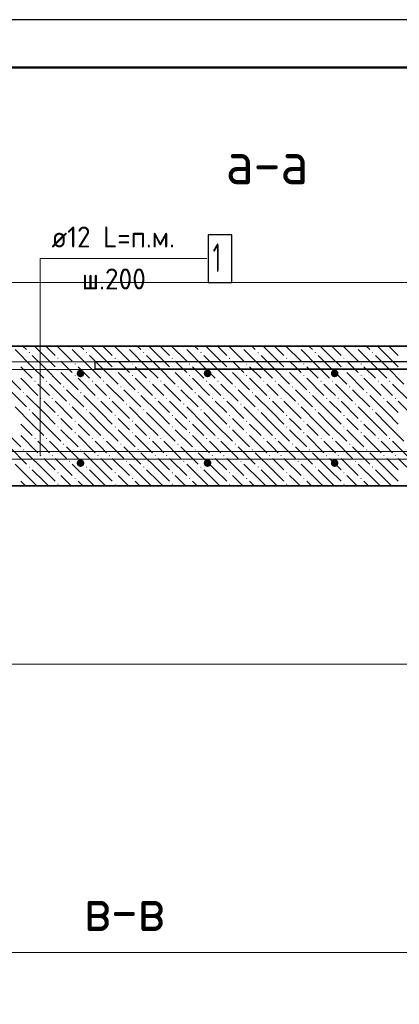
# Model space of a CAD drawing. Header units: millimetres. Extents: x 0 to 42000, y 0 to 29700.
# Tile 11 of 33: x 9489 to 13472, y 19379 to 29700. Entities that reach past the tile are written whole.
import ezdxf

# ---------------------------------------------------------------- set-up
doc = ezdxf.new("R2010")
doc.units = ezdxf.units.MM
for name, color, linetype, lineweight in [('Standard', 7, 'Continuous', 25), ('ЖБ Перекрытие верхний уровень', 7, 'Continuous', 18), ('Обрамление П-обр. равн.неравн.', 7, 'Continuous', 25), ('Фоновоя арматура Х1', 7, 'Continuous', 25)]:
    doc.layers.add(name, color=color, linetype=linetype, lineweight=lineweight)
doc.styles.add('ISOCPEUR', font='txt')

msp = doc.modelspace()

# ---------------------------------------------------------------- hatches: boundary and pattern name
at = {"layer": 'ЖБ Перекрытие верхний уровень', "linetype": 'Continuous', "lineweight": 18, "transparency": 33554687}
for points in [[(9584, 26211), (9591, 26217), (9597, 26211), (9591, 26204)], [(10004, 26271), (10011, 26277), (10017, 26271), (10011, 26264)], [(10184, 26211), (10191, 26217), (10197, 26211), (10191, 26204)], [(10604, 26271), (10611, 26277), (10617, 26271), (10611, 26264)], [(10784, 26211), (10791, 26217), (10797, 26211), (10791, 26204)], [(11204, 26271), (11211, 26277), (11217, 26271), (11211, 26264)], [(11384, 26211), (11391, 26217), (11397, 26211), (11391, 26204)], [(11804, 26271), (11811, 26277), (11817, 26271), (11811, 26264)], [(11984, 26211), (11991, 26217), (11997, 26211), (11991, 26204)], [(12404, 26271), (12411, 26277), (12417, 26271), (12411, 26264)], [(12584, 26211), (12591, 26217), (12597, 26211), (12591, 26204)], [(13004, 26271), (13011, 26277), (13017, 26271), (13011, 26264)], [(13184, 26211), (13191, 26217), (13197, 26211), (13191, 26204)], [(9884, 26151), (9891, 26157), (9897, 26151), (9891, 26144)], [(10484, 26151), (10491, 26157), (10497, 26151), (10491, 26144)], [(11084, 26151), (11091, 26157), (11097, 26151), (11091, 26144)], [(11684, 26151), (11691, 26157), (11697, 26151), (11691, 26144)], [(12284, 26151), (12291, 26157), (12297, 26151), (12291, 26144)], [(12884, 26151), (12891, 26157), (12897, 26151), (12891, 26144)], [(9884, 26031), (9891, 26037), (9897, 26031), (9891, 26024)], [(10064, 26091), (10071, 26097), (10077, 26091), (10071, 26084)], [(10484, 26031), (10491, 26037), (10497, 26031), (10491, 26024)], [(10664, 26091), (10671, 26097), (10677, 26091), (10671, 26084)], [(11084, 26031), (11091, 26037), (11097, 26031), (11091, 26024)], [(11264, 26091), (11271, 26097), (11277, 26091), (11271, 26084)], [(11684, 26031), (11691, 26037), (11697, 26031), (11691, 26024)], [(11864, 26091), (11871, 26097), (11877, 26091), (11871, 26084)], [(12284, 26031), (12291, 26037), (12297, 26031), (12291, 26024)], [(12464, 26091), (12471, 26097), (12477, 26091), (12471, 26084)], [(12884, 26031), (12891, 26037), (12897, 26031), (12891, 26024)], [(13064, 26091), (13071, 26097), (13077, 26091), (13071, 26084)], [(9644, 25911), (9651, 25917), (9657, 25911), (9651, 25904)], [(9764, 25911), (9771, 25917), (9777, 25911), (9771, 25904)], [(10064, 25971), (10071, 25977), (10077, 25971), (10071, 25964)], [(10244, 25911), (10251, 25917), (10257, 25911), (10251, 25904)], [(10364, 25911), (10371, 25917), (10377, 25911), (10371, 25904)], [(10664, 25971), (10671, 25977), (10677, 25971), (10671, 25964)], [(10844, 25911), (10851, 25917), (10857, 25911), (10851, 25904)], [(10964, 25911), (10971, 25917), (10977, 25911), (10971, 25904)], [(11264, 25971), (11271, 25977), (11277, 25971), (11271, 25964)], [(11444, 25911), (11451, 25917), (11457, 25911), (11451, 25904)], [(11564, 25911), (11571, 25917), (11577, 25911), (11571, 25904)], [(11864, 25971), (11871, 25977), (11877, 25971), (11871, 25964)], [(12044, 25911), (12051, 25917), (12057, 25911), (12051, 25904)], [(12164, 25911), (12171, 25917), (12177, 25911), (12171, 25904)], [(12464, 25971), (12471, 25977), (12477, 25971), (12471, 25964)], [(12644, 25911), (12651, 25917), (12657, 25911), (12651, 25904)], [(12764, 25911), (12771, 25917), (12777, 25911), (12771, 25904)], [(13064, 25971), (13071, 25977), (13077, 25971), (13071, 25964)], [(13244, 25911), (13251, 25917), (13257, 25911), (13251, 25904)], [(13364, 25911), (13371, 25917), (13377, 25911), (13371, 25904)], [(9944, 25851), (9951, 25857), (9957, 25851), (9951, 25844)], [(10544, 25851), (10551, 25857), (10557, 25851), (10551, 25844)], [(11144, 25851), (11151, 25857), (11157, 25851), (11151, 25844)], [(11744, 25851), (11751, 25857), (11757, 25851), (11751, 25844)], [(12344, 25851), (12351, 25857), (12357, 25851), (12351, 25844)], [(12944, 25851), (12951, 25857), (12957, 25851), (12951, 25844)], [(9524, 25791), (9531, 25797), (9537, 25791), (9531, 25784)], [(9704, 25731), (9711, 25737), (9717, 25731), (9711, 25724)], [(9824, 25731), (9831, 25737), (9837, 25731), (9831, 25724)], [(10124, 25791), (10131, 25797), (10137, 25791), (10131, 25784)], [(10304, 25731), (10311, 25737), (10317, 25731), (10311, 25724)], [(10424, 25731), (10431, 25737), (10437, 25731), (10431, 25724)], [(10724, 25791), (10731, 25797), (10737, 25791), (10731, 25784)], [(10904, 25731), (10911, 25737), (10917, 25731), (10911, 25724)], [(11024, 25731), (11031, 25737), (11037, 25731), (11031, 25724)], [(11324, 25791), (11331, 25797), (11337, 25791), (11331, 25784)], [(11504, 25731), (11511, 25737), (11517, 25731), (11511, 25724)], [(11624, 25731), (11631, 25737), (11637, 25731), (11631, 25724)], [(11924, 25791), (11931, 25797), (11937, 25791), (11931, 25784)], [(12104, 25731), (12111, 25737), (12117, 25731), (12111, 25724)], [(12224, 25731), (12231, 25737), (12237, 25731), (12231, 25724)], [(12524, 25791), (12531, 25797), (12537, 25791), (12531, 25784)], [(12704, 25731), (12711, 25737), (12717, 25731), (12711, 25724)], [(12824, 25731), (12831, 25737), (12837, 25731), (12831, 25724)], [(13124, 25791), (13131, 25797), (13137, 25791), (13131, 25784)], [(13304, 25731), (13311, 25737), (13317, 25731), (13311, 25724)], [(13424, 25731), (13431, 25737), (13437, 25731), (13431, 25724)], [(9584, 25611), (9591, 25617), (9597, 25611), (9591, 25604)], [(10004, 25671), (10011, 25677), (10017, 25671), (10011, 25664)], [(10184, 25611), (10191, 25617), (10197, 25611), (10191, 25604)], [(10604, 25671), (10611, 25677), (10617, 25671), (10611, 25664)], [(10784, 25611), (10791, 25617), (10797, 25611), (10791, 25604)], [(11204, 25671), (11211, 25677), (11217, 25671), (11211, 25664)], [(11384, 25611), (11391, 25617), (11397, 25611), (11391, 25604)], [(11804, 25671), (11811, 25677), (11817, 25671), (11811, 25664)], [(11984, 25611), (11991, 25617), (11997, 25611), (11991, 25604)], [(12404, 25671), (12411, 25677), (12417, 25671), (12411, 25664)], [(12584, 25611), (12591, 25617), (12597, 25611), (12591, 25604)], [(13004, 25671), (13011, 25677), (13017, 25671), (13011, 25664)], [(13184, 25611), (13191, 25617), (13197, 25611), (13191, 25604)], [(9884, 25551), (9891, 25557), (9897, 25551), (9891, 25544)], [(10064, 25491), (10071, 25497), (10077, 25491), (10071, 25484)], [(10484, 25551), (10491, 25557), (10497, 25551), (10491, 25544)], [(10664, 25491), (10671, 25497), (10677, 25491), (10671, 25484)], [(11084, 25551), (11091, 25557), (11097, 25551), (11091, 25544)], [(11264, 25491), (11271, 25497), (11277, 25491), (11271, 25484)], [(11684, 25551), (11691, 25557), (11697, 25551), (11691, 25544)], [(11864, 25491), (11871, 25497), (11877, 25491), (11871, 25484)], [(12284, 25551), (12291, 25557), (12297, 25551), (12291, 25544)], [(12464, 25491), (12471, 25497), (12477, 25491), (12471, 25484)], [(12884, 25551), (12891, 25557), (12897, 25551), (12891, 25544)], [(13064, 25491), (13071, 25497), (13077, 25491), (13071, 25484)], [(9884, 25431), (9891, 25437), (9897, 25431), (9891, 25424)], [(10484, 25431), (10491, 25437), (10497, 25431), (10491, 25424)], [(11084, 25431), (11091, 25437), (11097, 25431), (11091, 25424)], [(11684, 25431), (11691, 25437), (11697, 25431), (11691, 25424)], [(12284, 25431), (12291, 25437), (12297, 25431), (12291, 25424)], [(12884, 25431), (12891, 25437), (12897, 25431), (12891, 25424)], [(9644, 25311), (9651, 25317), (9657, 25311), (9651, 25304)], [(9764, 25311), (9771, 25317), (9777, 25311), (9771, 25304)], [(10064, 25371), (10071, 25377), (10077, 25371), (10071, 25364)], [(10244, 25311), (10251, 25317), (10257, 25311), (10251, 25304)], [(10364, 25311), (10371, 25317), (10377, 25311), (10371, 25304)], [(10664, 25371), (10671, 25377), (10677, 25371), (10671, 25364)], [(10844, 25311), (10851, 25317), (10857, 25311), (10851, 25304)], [(10964, 25311), (10971, 25317), (10977, 25311), (10971, 25304)], [(11264, 25371), (11271, 25377), (11277, 25371), (11271, 25364)], [(11444, 25311), (11451, 25317), (11457, 25311), (11451, 25304)], [(11564, 25311), (11571, 25317), (11577, 25311), (11571, 25304)], [(11864, 25371), (11871, 25377), (11877, 25371), (11871, 25364)], [(12044, 25311), (12051, 25317), (12057, 25311), (12051, 25304)], [(12164, 25311), (12171, 25317), (12177, 25311), (12171, 25304)], [(12464, 25371), (12471, 25377), (12477, 25371), (12471, 25364)], [(12644, 25311), (12651, 25317), (12657, 25311), (12651, 25304)], [(12764, 25311), (12771, 25317), (12777, 25311), (12771, 25304)], [(13064, 25371), (13071, 25377), (13077, 25371), (13071, 25364)], [(13244, 25311), (13251, 25317), (13257, 25311), (13251, 25304)], [(13364, 25311), (13371, 25317), (13377, 25311), (13371, 25304)], [(9524, 25191), (9531, 25197), (9537, 25191), (9531, 25184)], [(9944, 25251), (9951, 25257), (9957, 25251), (9951, 25244)], [(10124, 25191), (10131, 25197), (10137, 25191), (10131, 25184)], [(10544, 25251), (10551, 25257), (10557, 25251), (10551, 25244)], [(10724, 25191), (10731, 25197), (10737, 25191), (10731, 25184)], [(11144, 25251), (11151, 25257), (11157, 25251), (11151, 25244)], [(11324, 25191), (11331, 25197), (11337, 25191), (11331, 25184)], [(11744, 25251), (11751, 25257), (11757, 25251), (11751, 25244)], [(11924, 25191), (11931, 25197), (11937, 25191), (11931, 25184)], [(12344, 25251), (12351, 25257), (12357, 25251), (12351, 25244)], [(12524, 25191), (12531, 25197), (12537, 25191), (12531, 25184)], [(12944, 25251), (12951, 25257), (12957, 25251), (12951, 25244)], [(13124, 25191), (13131, 25197), (13137, 25191), (13131, 25184)], [(9704, 25131), (9711, 25137), (9717, 25131), (9711, 25124)], [(9824, 25131), (9831, 25137), (9837, 25131), (9831, 25124)], [(10304, 25131), (10311, 25137), (10317, 25131), (10311, 25124)], [(10424, 25131), (10431, 25137), (10437, 25131), (10431, 25124)], [(10904, 25131), (10911, 25137), (10917, 25131), (10911, 25124)], [(11024, 25131), (11031, 25137), (11037, 25131), (11031, 25124)], [(11504, 25131), (11511, 25137), (11517, 25131), (11511, 25124)], [(11624, 25131), (11631, 25137), (11637, 25131), (11631, 25124)], [(12104, 25131), (12111, 25137), (12117, 25131), (12111, 25124)], [(12224, 25131), (12231, 25137), (12237, 25131), (12231, 25124)], [(12704, 25131), (12711, 25137), (12717, 25131), (12711, 25124)], [(12824, 25131), (12831, 25137), (12837, 25131), (12831, 25124)], [(13304, 25131), (13311, 25137), (13317, 25131), (13311, 25124)], [(13424, 25131), (13431, 25137), (13437, 25131), (13431, 25124)], [(9584, 25011), (9591, 25017), (9597, 25011), (9591, 25004)], [(10004, 25071), (10011, 25077), (10017, 25071), (10011, 25064)], [(10184, 25011), (10191, 25017), (10197, 25011), (10191, 25004)], [(10604, 25071), (10611, 25077), (10617, 25071), (10611, 25064)], [(10784, 25011), (10791, 25017), (10797, 25011), (10791, 25004)], [(11204, 25071), (11211, 25077), (11217, 25071), (11211, 25064)], [(11384, 25011), (11391, 25017), (11397, 25011), (11391, 25004)], [(11804, 25071), (11811, 25077), (11817, 25071), (11811, 25064)], [(11984, 25011), (11991, 25017), (11997, 25011), (11991, 25004)], [(12404, 25071), (12411, 25077), (12417, 25071), (12411, 25064)], [(12584, 25011), (12591, 25017), (12597, 25011), (12591, 25004)], [(13004, 25071), (13011, 25077), (13017, 25071), (13011, 25064)], [(13184, 25011), (13191, 25017), (13197, 25011), (13191, 25004)], [(9884, 24951), (9891, 24957), (9897, 24951), (9891, 24944)], [(10064, 24891), (10071, 24897), (10077, 24891), (10071, 24884)], [(10484, 24951), (10491, 24957), (10497, 24951), (10491, 24944)], [(10664, 24891), (10671, 24897), (10677, 24891), (10671, 24884)], [(11084, 24951), (11091, 24957), (11097, 24951), (11091, 24944)], [(11264, 24891), (11271, 24897), (11277, 24891), (11271, 24884)], [(11684, 24951), (11691, 24957), (11697, 24951), (11691, 24944)], [(11864, 24891), (11871, 24897), (11877, 24891), (11871, 24884)], [(12284, 24951), (12291, 24957), (12297, 24951), (12291, 24944)], [(12464, 24891), (12471, 24897), (12477, 24891), (12471, 24884)], [(12884, 24951), (12891, 24957), (12897, 24951), (12891, 24944)], [(13064, 24891), (13071, 24897), (13077, 24891), (13071, 24884)], [(9884, 24831), (9891, 24837), (9897, 24831), (9891, 24824)], [(10484, 24831), (10491, 24837), (10497, 24831), (10491, 24824)], [(11084, 24831), (11091, 24837), (11097, 24831), (11091, 24824)], [(11684, 24831), (11691, 24837), (11697, 24831), (11691, 24824)], [(12284, 24831), (12291, 24837), (12297, 24831), (12291, 24824)], [(12884, 24831), (12891, 24837), (12897, 24831), (12891, 24824)]]:
    msp.add_hatch(color=7, dxfattribs=at).paths.add_polyline_path(points, flags=16)
at = {"layer": 'Фоновоя арматура Х1', "linetype": 'Continuous', "lineweight": 18, "transparency": 33554687}
for points in [[(10167, 25992), (10164, 26007), (10155, 26020), (10142, 26029), (10127, 26032), (10112, 26029), (10099, 26020), (10090, 26007), (10087, 25992), (10090, 25976), (10099, 25963), (10112, 25955), (10127, 25952), (10142, 25955), (10155, 25963), (10164, 25976)], [(11500, 25992), (11497, 26007), (11488, 26020), (11475, 26029), (11460, 26032), (11445, 26029), (11432, 26020), (11423, 26007), (11420, 25992), (11423, 25976), (11432, 25963), (11445, 25955), (11460, 25952), (11475, 25955), (11488, 25963), (11497, 25976)], [(12834, 25992), (12830, 26007), (12822, 26020), (12809, 26029), (12794, 26032), (12778, 26029), (12765, 26020), (12757, 26007), (12754, 25992), (12757, 25976), (12765, 25963), (12778, 25955), (12794, 25952), (12809, 25955), (12822, 25963), (12830, 25976)], [(10167, 25052), (10164, 25067), (10155, 25080), (10142, 25089), (10127, 25092), (10112, 25089), (10099, 25080), (10090, 25067), (10087, 25052), (10090, 25036), (10099, 25023), (10112, 25015), (10127, 25012), (10142, 25015), (10155, 25023), (10164, 25036)], [(11500, 25052), (11497, 25067), (11488, 25080), (11475, 25089), (11460, 25092), (11445, 25089), (11432, 25080), (11423, 25067), (11420, 25052), (11423, 25036), (11432, 25023), (11445, 25015), (11460, 25012), (11475, 25015), (11488, 25023), (11497, 25036)], [(12834, 25052), (12830, 25067), (12822, 25080), (12809, 25089), (12794, 25092), (12778, 25089), (12765, 25080), (12757, 25067), (12754, 25052), (12757, 25036), (12765, 25023), (12778, 25015), (12794, 25012), (12809, 25015), (12822, 25023), (12830, 25036)]]:
    msp.add_hatch(color=7, dxfattribs=at).paths.add_polyline_path(points)

# ---------------------------------------------------------------- linework, layer by layer
at = {"layer": 'Standard', "color": 7, "linetype": 'Continuous', "lineweight": 25, "transparency": 33554687}
msp.add_lwpolyline([(0, 0), (42000, 0), (42000, 29700), (0, 29700), (0, 0)], close=True, dxfattribs=at)
at = {"layer": 'Standard', "color": 7, "linetype": 'Continuous', "lineweight": 50, "transparency": 33554687}
msp.add_lwpolyline([(2000, 29200), (41500, 29200), (41500, 500), (2000, 500), (2000, 29200)], close=True, dxfattribs=at)
at = {"layer": 'Standard', "color": 7, "linetype": 'Continuous', "lineweight": 13, "transparency": 33554687}
for points in [[(41500, 29200), (2000, 29200), (2000, 5000), (41500, 5000), (41500, 29200)], [(11452, 27195), (9704, 27195), (9704, 26944), (9704, 25132)]]:
    msp.add_lwpolyline(points, dxfattribs=at)
at = {"layer": 'Standard', "color": 254, "linetype": 'Continuous', "lineweight": 13, "true_color": 0xc4c4ff, "transparency": 33554687}
for points in [[(4878, 22945), (20411, 22945), (20411, 26945), (4878, 26945), (4878, 22945)], [(4878, 14282), (17528, 14282), (17528, 19922), (4878, 19922), (4878, 14282)]]:
    msp.add_lwpolyline(points, dxfattribs=at)
at = {"layer": 'ЖБ Перекрытие верхний уровень', "color": 7, "linetype": 'Continuous', "lineweight": 35, "transparency": 33554687}
for p, q in [((18527, 26278), (5545, 26278)), ((5545, 24812), (16860, 24812))]:
    msp.add_line(p, q, dxfattribs=at)
at = {"layer": 'ЖБ Перекрытие верхний уровень', "color": 9, "linetype": 'Continuous', "lineweight": 18, "true_color": 0xc7c7c7, "transparency": 33554687}
for p, q in [((9621, 26061), (9441, 26241)), ((9523, 26278), (9561, 26241)), ((9741, 26181), (9643, 26278)), ((9763, 26278), (9861, 26181)), ((9883, 26278), (10041, 26121)), ((10221, 26061), (10041, 26241)), ((10123, 26278), (10161, 26241)), ((10341, 26181), (10243, 26278)), ((10363, 26278), (10461, 26181)), ((10483, 26278), (10641, 26121)), ((10821, 26061), (10641, 26241)), ((10723, 26278), (10761, 26241)), ((10941, 26181), (10843, 26278)), ((10963, 26278), (11061, 26181)), ((11083, 26278), (11241, 26121)), ((11421, 26061), (11241, 26241)), ((11323, 26278), (11361, 26241)), ((11541, 26181), (11443, 26278)), ((11563, 26278), (11661, 26181)), ((11683, 26278), (11841, 26121)), ((12021, 26061), (11841, 26241)), ((11923, 26278), (11961, 26241)), ((12141, 26181), (12043, 26278)), ((12163, 26278), (12261, 26181)), ((12283, 26278), (12441, 26121)), ((12621, 26061), (12441, 26241)), ((12523, 26278), (12561, 26241)), ((12741, 26181), (12643, 26278)), ((12763, 26278), (12861, 26181)), ((12883, 26278), (13041, 26121)), ((13221, 26061), (13041, 26241)), ((13123, 26278), (13161, 26241)), ((13341, 26181), (13243, 26278)), ((13363, 26278), (13461, 26181)), ((9621, 26181), (9741, 26061)), ((9741, 26181), (9861, 26061)), ((9981, 26061), (9921, 26121)), ((10221, 26181), (10341, 26061)), ((10341, 26181), (10461, 26061)), ((10581, 26061), (10521, 26121)), ((10821, 26181), (10941, 26061)), ((10941, 26181), (11061, 26061)), ((11181, 26061), (11121, 26121)), ((11421, 26181), (11541, 26061)), ((11541, 26181), (11661, 26061)), ((11781, 26061), (11721, 26121)), ((12021, 26181), (12141, 26061)), ((12141, 26181), (12261, 26061)), ((12381, 26061), (12321, 26121)), ((12621, 26181), (12741, 26061)), ((12741, 26181), (12861, 26061)), ((12981, 26061), (12921, 26121)), ((13221, 26181), (13341, 26061)), ((13341, 26181), (13461, 26061)), ((9501, 26061), (9621, 25941)), ((9621, 26061), (9741, 25941)), ((9741, 26061), (9921, 25881)), ((10041, 26001), (9981, 26061)), ((10101, 26061), (10221, 25941)), ((10221, 26061), (10341, 25941)), ((10341, 26061), (10521, 25881)), ((10641, 26001), (10581, 26061)), ((10701, 26061), (10821, 25941)), ((10821, 26061), (10941, 25941)), ((10941, 26061), (11121, 25881)), ((11241, 26001), (11181, 26061)), ((11301, 26061), (11421, 25941)), ((11421, 26061), (11541, 25941)), ((11541, 26061), (11721, 25881)), ((11841, 26001), (11781, 26061)), ((11901, 26061), (12021, 25941)), ((12021, 26061), (12141, 25941)), ((12141, 26061), (12321, 25881)), ((12441, 26001), (12381, 26061)), ((12501, 26061), (12621, 25941)), ((12621, 26061), (12741, 25941)), ((12741, 26061), (12921, 25881)), ((13041, 26001), (12981, 26061)), ((13101, 26061), (13221, 25941)), ((13221, 26061), (13341, 25941)), ((13341, 26061), (13521, 25881)), ((9321, 26001), (9501, 25821)), ((9501, 25941), (9681, 25761)), ((9921, 26001), (10101, 25821)), ((10101, 25941), (10281, 25761)), ((10521, 26001), (10701, 25821)), ((10701, 25941), (10881, 25761)), ((11121, 26001), (11301, 25821)), ((11301, 25941), (11481, 25761)), ((11721, 26001), (11901, 25821)), ((11901, 25941), (12081, 25761)), ((12321, 26001), (12501, 25821)), ((12501, 25941), (12681, 25761)), ((12921, 26001), (13101, 25821)), ((13101, 25941), (13281, 25761)), ((9381, 25821), (9561, 25641)), ((9741, 25821), (9681, 25881)), ((9801, 25761), (9741, 25821)), ((9801, 25881), (9981, 25701)), ((9981, 25821), (10161, 25641)), ((10341, 25821), (10281, 25881)), ((10401, 25761), (10341, 25821)), ((10401, 25881), (10581, 25701)), ((10581, 25821), (10761, 25641)), ((10941, 25821), (10881, 25881)), ((11001, 25761), (10941, 25821)), ((11001, 25881), (11181, 25701)), ((11181, 25821), (11361, 25641)), ((11541, 25821), (11481, 25881)), ((11601, 25761), (11541, 25821)), ((11601, 25881), (11781, 25701)), ((11781, 25821), (11961, 25641)), ((12141, 25821), (12081, 25881)), ((12201, 25761), (12141, 25821)), ((12201, 25881), (12381, 25701)), ((12381, 25821), (12561, 25641)), ((12741, 25821), (12681, 25881)), ((12801, 25761), (12741, 25821)), ((12801, 25881), (12981, 25701)), ((12981, 25821), (13161, 25641)), ((13341, 25821), (13281, 25881)), ((13401, 25761), (13341, 25821)), ((13401, 25881), (13581, 25701)), ((9741, 25581), (9561, 25761)), ((9741, 25701), (9861, 25581)), ((9861, 25701), (10041, 25521)), ((10341, 25581), (10161, 25761)), ((10341, 25701), (10461, 25581)), ((10461, 25701), (10641, 25521)), ((10941, 25581), (10761, 25761)), ((10941, 25701), (11061, 25581)), ((11061, 25701), (11241, 25521)), ((11541, 25581), (11361, 25761)), ((11541, 25701), (11661, 25581)), ((11661, 25701), (11841, 25521)), ((12141, 25581), (11961, 25761)), ((12141, 25701), (12261, 25581)), ((12261, 25701), (12441, 25521)), ((12741, 25581), (12561, 25761)), ((12741, 25701), (12861, 25581)), ((12861, 25701), (13041, 25521)), ((13341, 25581), (13161, 25761)), ((13341, 25701), (13461, 25581)), ((13461, 25701), (13641, 25521)), ((9621, 25461), (9441, 25641)), ((10221, 25461), (10041, 25641)), ((10821, 25461), (10641, 25641)), ((11421, 25461), (11241, 25641)), ((12021, 25461), (11841, 25641)), ((12621, 25461), (12441, 25641)), ((13221, 25461), (13041, 25641)), ((9621, 25581), (9741, 25461)), ((9741, 25581), (9861, 25461)), ((9981, 25461), (9921, 25521)), ((10221, 25581), (10341, 25461)), ((10341, 25581), (10461, 25461)), ((10581, 25461), (10521, 25521)), ((10821, 25581), (10941, 25461)), ((10941, 25581), (11061, 25461)), ((11181, 25461), (11121, 25521)), ((11421, 25581), (11541, 25461)), ((11541, 25581), (11661, 25461)), ((11781, 25461), (11721, 25521)), ((12021, 25581), (12141, 25461)), ((12141, 25581), (12261, 25461)), ((12381, 25461), (12321, 25521)), ((12621, 25581), (12741, 25461)), ((12741, 25581), (12861, 25461)), ((12981, 25461), (12921, 25521)), ((13221, 25581), (13341, 25461)), ((13341, 25581), (13461, 25461)), ((9321, 25401), (9501, 25221)), ((9501, 25461), (9621, 25341)), ((9621, 25461), (9741, 25341)), ((9741, 25461), (9921, 25281)), ((9921, 25401), (10101, 25221)), ((10041, 25401), (9981, 25461)), ((10101, 25461), (10221, 25341)), ((10221, 25461), (10341, 25341)), ((10341, 25461), (10521, 25281)), ((10521, 25401), (10701, 25221)), ((10641, 25401), (10581, 25461)), ((10701, 25461), (10821, 25341)), ((10821, 25461), (10941, 25341)), ((10941, 25461), (11121, 25281)), ((11121, 25401), (11301, 25221)), ((11241, 25401), (11181, 25461)), ((11301, 25461), (11421, 25341)), ((11421, 25461), (11541, 25341)), ((11541, 25461), (11721, 25281)), ((11721, 25401), (11901, 25221)), ((11841, 25401), (11781, 25461)), ((11901, 25461), (12021, 25341)), ((12021, 25461), (12141, 25341)), ((12141, 25461), (12321, 25281)), ((12321, 25401), (12501, 25221)), ((12441, 25401), (12381, 25461)), ((12501, 25461), (12621, 25341)), ((12621, 25461), (12741, 25341)), ((12741, 25461), (12921, 25281)), ((12921, 25401), (13101, 25221)), ((13041, 25401), (12981, 25461)), ((13101, 25461), (13221, 25341)), ((13221, 25461), (13341, 25341)), ((13341, 25461), (13521, 25281)), ((9501, 25341), (9681, 25161)), ((10101, 25341), (10281, 25161)), ((10701, 25341), (10881, 25161)), ((11301, 25341), (11481, 25161)), ((11901, 25341), (12081, 25161)), ((12501, 25341), (12681, 25161)), ((13101, 25341), (13281, 25161)), ((9381, 25221), (9561, 25041)), ((9741, 25221), (9681, 25281)), ((9801, 25161), (9741, 25221)), ((9801, 25281), (9981, 25101)), ((9981, 25221), (10161, 25041)), ((10341, 25221), (10281, 25281)), ((10401, 25161), (10341, 25221)), ((10401, 25281), (10581, 25101)), ((10581, 25221), (10761, 25041)), ((10941, 25221), (10881, 25281)), ((11001, 25161), (10941, 25221)), ((11001, 25281), (11181, 25101)), ((11181, 25221), (11361, 25041)), ((11541, 25221), (11481, 25281)), ((11601, 25161), (11541, 25221)), ((11601, 25281), (11781, 25101)), ((11781, 25221), (11961, 25041)), ((12141, 25221), (12081, 25281)), ((12201, 25161), (12141, 25221)), ((12201, 25281), (12381, 25101)), ((12381, 25221), (12561, 25041)), ((12741, 25221), (12681, 25281)), ((12801, 25161), (12741, 25221)), ((12801, 25281), (12981, 25101)), ((12981, 25221), (13161, 25041)), ((13341, 25221), (13281, 25281)), ((13401, 25161), (13341, 25221)), ((13401, 25281), (13581, 25101)), ((9741, 24981), (9561, 25161)), ((9741, 25101), (9861, 24981)), ((9861, 25101), (10041, 24921)), ((10341, 24981), (10161, 25161)), ((10341, 25101), (10461, 24981)), ((10461, 25101), (10641, 24921)), ((10941, 24981), (10761, 25161)), ((10941, 25101), (11061, 24981)), ((11061, 25101), (11241, 24921)), ((11541, 24981), (11361, 25161)), ((11541, 25101), (11661, 24981)), ((11661, 25101), (11841, 24921)), ((12141, 24981), (11961, 25161)), ((12141, 25101), (12261, 24981)), ((12261, 25101), (12441, 24921)), ((12741, 24981), (12561, 25161)), ((12741, 25101), (12861, 24981)), ((12861, 25101), (13041, 24921)), ((13341, 24981), (13161, 25161)), ((13341, 25101), (13461, 24981)), ((13461, 25101), (13641, 24921)), ((9621, 24861), (9441, 25041)), ((9621, 24981), (9741, 24861)), ((9741, 24981), (9861, 24861)), ((10221, 24861), (10041, 25041)), ((10221, 24981), (10341, 24861)), ((10341, 24981), (10461, 24861)), ((10821, 24861), (10641, 25041)), ((10821, 24981), (10941, 24861)), ((10941, 24981), (11061, 24861)), ((11421, 24861), (11241, 25041)), ((11421, 24981), (11541, 24861)), ((11541, 24981), (11661, 24861)), ((12021, 24861), (11841, 25041)), ((12021, 24981), (12141, 24861)), ((12141, 24981), (12261, 24861)), ((12621, 24861), (12441, 25041)), ((12621, 24981), (12741, 24861)), ((12741, 24981), (12861, 24861)), ((13221, 24861), (13041, 25041)), ((13221, 24981), (13341, 24861)), ((13341, 24981), (13461, 24861)), ((9981, 24861), (9921, 24921)), ((10581, 24861), (10521, 24921)), ((11181, 24861), (11121, 24921)), ((11781, 24861), (11721, 24921)), ((12381, 24861), (12321, 24921)), ((12981, 24861), (12921, 24921)), ((9501, 24861), (9550, 24812)), ((9621, 24861), (9670, 24812)), ((9741, 24861), (9790, 24812)), ((10030, 24812), (9981, 24861)), ((10101, 24861), (10150, 24812)), ((10221, 24861), (10270, 24812)), ((10341, 24861), (10390, 24812)), ((10630, 24812), (10581, 24861)), ((10701, 24861), (10750, 24812)), ((10821, 24861), (10870, 24812)), ((10941, 24861), (10990, 24812)), ((11230, 24812), (11181, 24861)), ((11301, 24861), (11350, 24812)), ((11421, 24861), (11470, 24812)), ((11541, 24861), (11590, 24812)), ((11830, 24812), (11781, 24861)), ((11901, 24861), (11950, 24812)), ((12021, 24861), (12070, 24812)), ((12141, 24861), (12190, 24812)), ((12430, 24812), (12381, 24861)), ((12501, 24861), (12550, 24812)), ((12621, 24861), (12670, 24812)), ((12741, 24861), (12790, 24812)), ((13030, 24812), (12981, 24861)), ((13101, 24861), (13150, 24812)), ((13221, 24861), (13270, 24812)), ((13341, 24861), (13390, 24812))]:
    msp.add_line(p, q, dxfattribs=at)
at = {"layer": 'Обрамление П-обр. равн.неравн.', "color": 38, "linetype": 'Continuous', "lineweight": 25, "true_color": 0x5f1e0f, "transparency": 33554687}
msp.add_lwpolyline([(10280, 26118), (18360, 26118), (18360, 25092), (14947, 25092), (14947, 25172), (18280, 25172), (18280, 26038), (10280, 26038), (10280, 26118)], dxfattribs=at)
msp.add_lwpolyline([(10280, 26118), (18360, 26118), (18360, 25092), (14947, 25092), (14947, 25172), (18280, 25172), (18280, 26038), (10280, 26038), (10280, 26118)], dxfattribs=at)
at = {"layer": 'Фоновоя арматура Х1', "color": 7, "linetype": 'Continuous', "lineweight": 25, "transparency": 33554687}
msp.add_lwpolyline([(11465, 26945), (11715, 26945), (11715, 27445), (11465, 27445), (11465, 26945)], dxfattribs=at)
at = {"layer": 'Фоновоя арматура Х1', "color": 251, "linetype": 'Continuous', "lineweight": 18, "true_color": 0x656565, "transparency": 33554687}
for points in [[(18360, 26032), (5505, 26032), (5505, 26112), (18360, 26112), (18360, 26032)], [(18360, 26032), (5505, 26032), (5505, 26112), (18360, 26112), (18360, 26032)], [(18360, 25092), (5505, 25092), (5505, 25172), (18360, 25172), (18360, 25092)], [(18360, 25092), (5505, 25092), (5505, 25172), (18360, 25172), (18360, 25092)]]:
    msp.add_lwpolyline(points, dxfattribs=at)

# ---------------------------------------------------------------- texts
at = {"layer": 'Standard', "color": 7, "linetype": 'Continuous', "lineweight": 50, "transparency": 33554687, "char_height": 450, "attachment_point": 7, "style": 'ISOCPEUR'}
for s, insert, width in [('\\W0.92;а-а', (11651, 27975), 1241.3), ('\\W0.91;в-в', (10161, 20147), 1149.52)]:
    msp.add_mtext(s, dxfattribs=dict(at, insert=insert, width=width))
at = {"layer": 'Фоновоя арматура Х1', "color": 7, "linetype": 'Continuous', "lineweight": 13, "transparency": 33554687, "attachment_point": 7, "style": 'ISOCPEUR'}
for s, insert, char_height, width in [('\\W0.94;ø12 L=п.м. ', (9822, 27312), 220, 1599.14), ('\\W0.56;1', (11515, 27055), 300, 233.32), ('\\W0.95;ш.200 ', (10141, 26872), 220, 962.13)]:
    msp.add_mtext(s, dxfattribs=dict(at, insert=insert, char_height=char_height, width=width))

doc.saveas('drawing.dxf')
